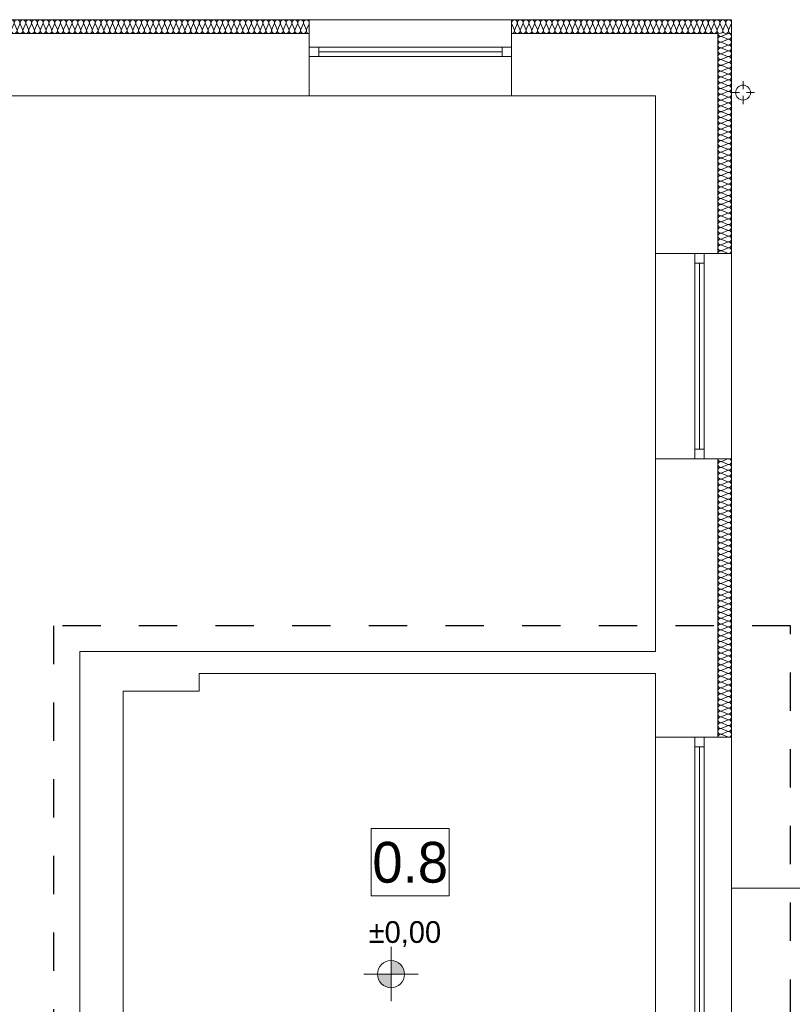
# Model space of a CAD drawing. Extents: x -528673 to -468586, y 24609 to 131944.
# Tile 28 of 87: x -485873 to -480182, y 44298 to 51546. Entities that reach past the tile are written whole.
import ezdxf

# ---------------------------------------------------------------- set-up
doc = ezdxf.new("R2010")
doc.units = 0
doc.header["$MEASUREMENT"] = 0
doc.linetypes.add('Dashed', pattern=[564.444447, 282.222223, -282.222223])
for name, color, linetype in [('#PODKŁAD', 252, 'Continuous'), ('Inwent Izolacje', 252, 'Continuous'), ('INWENT RZĘDNE', 252, 'Continuous')]:
    doc.layers.add(name, color=color, linetype=linetype)
for name, color, linetype, lineweight in [('INWENT DACH_Nr_Pióra__21', 252, 'Continuous', 9), ('Inwent Izolacje_Nr_Pióra__2', 252, 'Continuous', 13), ('INWENT OPISY_Nr_Pióra__21', 252, 'Continuous', 9), ('INWENT RZĘDNE_Nr_Pióra__21', 252, 'Continuous', 9), ('INWENT. OKNA_Nr_Pióra__5', 252, 'Continuous', 13), ('INWENT.ŚCIANY_Nr_Pióra__1', 252, 'Continuous', 25), ('INWENT.ŚCIANY_Nr_Pióra__20', 252, 'Continuous', 60), ('INWENT.ŚCIANY_Nr_Pióra__21', 252, 'Continuous', 9), ('INWENT.ŚCIANY_Nr_Pióra__3', 252, 'Continuous', 13)]:
    doc.layers.add(name, color=color, linetype=linetype, lineweight=lineweight)
doc.styles.add('GENERATED_STYLE_1', font='txt')
doc.styles.add('GENERATED_STYLE_3', font='txt')

# ---------------------------------------------------------------- blocks, each defined once
blk = doc.blocks.new('Izolacja cieplna 14_141', base_point=(-482250.2, 51444.5))
at = {"layer": 'Inwent Izolacje_Nr_Pióra__2', "linetype": 'Continuous'}
for p, q in [((-482248.4, 51514.7), (-482230.7, 51474.3)), ((-482227.1, 51474.3), (-482209.3, 51514.7)), ((-482205.8, 51514.7), (-482188, 51474.3)), ((-482184.4, 51474.3), (-482166.7, 51514.7)), ((-482163.1, 51514.7), (-482145.4, 51474.3)), ((-482141.8, 51474.3), (-482124.1, 51514.7)), ((-482120.5, 51514.7), (-482102.8, 51474.3)), ((-482099.2, 51474.3), (-482081.5, 51514.7)), ((-482077.9, 51514.7), (-482060.1, 51474.3)), ((-482056.6, 51474.3), (-482038.8, 51514.7)), ((-482035.2, 51514.7), (-482017.5, 51474.3)), ((-482013.9, 51474.3), (-481996.2, 51514.7)), ((-481992.6, 51514.7), (-481974.9, 51474.3)), ((-481971.3, 51474.3), (-481953.6, 51514.7)), ((-481950, 51514.7), (-481932.2, 51474.3)), ((-481928.7, 51474.3), (-481910.9, 51514.7)), ((-481907.3, 51514.7), (-481889.6, 51474.3)), ((-481886, 51474.3), (-481868.3, 51514.7)), ((-481864.7, 51514.7), (-481847, 51474.3)), ((-481843.4, 51474.3), (-481825.7, 51514.7)), ((-481822.1, 51514.7), (-481804.3, 51474.3)), ((-481800.8, 51474.3), (-481783, 51514.7)), ((-481779.4, 51514.7), (-481761.7, 51474.3)), ((-481758.1, 51474.3), (-481740.4, 51514.7)), ((-481736.8, 51514.7), (-481719.1, 51474.3)), ((-481715.5, 51474.3), (-481697.8, 51514.7)), ((-481694.2, 51514.7), (-481676.5, 51474.3)), ((-481672.9, 51474.3), (-481655.1, 51514.7)), ((-481651.6, 51514.7), (-481633.8, 51474.3)), ((-481630.2, 51474.3), (-481612.5, 51514.7)), ((-481608.9, 51514.7), (-481591.2, 51474.3)), ((-481587.6, 51474.3), (-481569.9, 51514.7)), ((-481566.3, 51514.7), (-481548.6, 51474.3)), ((-481545, 51474.3), (-481527.2, 51514.7)), ((-481523.7, 51514.7), (-481505.9, 51474.3)), ((-481502.3, 51474.3), (-481484.6, 51514.7)), ((-481481, 51514.7), (-481463.3, 51474.3)), ((-481459.7, 51474.3), (-481442, 51514.7)), ((-481438.4, 51514.7), (-481420.7, 51474.3)), ((-481417.1, 51474.3), (-481399.3, 51514.7)), ((-481395.8, 51514.7), (-481378, 51474.3)), ((-481374.4, 51474.3), (-481356.7, 51514.7)), ((-481353.1, 51514.7), (-481335.4, 51474.3)), ((-481331.8, 51474.3), (-481314.1, 51514.7)), ((-481310.5, 51514.7), (-481292.8, 51474.3)), ((-481289.2, 51474.3), (-481271.5, 51514.7)), ((-481267.9, 51514.7), (-481250.1, 51474.3)), ((-481246.6, 51474.3), (-481228.8, 51514.7)), ((-481225.2, 51514.7), (-481207.5, 51474.3)), ((-481203.9, 51474.3), (-481186.2, 51514.7)), ((-481182.6, 51514.7), (-481164.9, 51474.3)), ((-481161.3, 51474.3), (-481143.6, 51514.7)), ((-481140, 51514.7), (-481122.2, 51474.3)), ((-481118.7, 51474.3), (-481100.9, 51514.7)), ((-481097.3, 51514.7), (-481079.6, 51474.3)), ((-481076, 51474.3), (-481058.3, 51514.7)), ((-481054.7, 51514.7), (-481037, 51474.3)), ((-481033.4, 51474.3), (-481015.7, 51514.7)), ((-481012.1, 51514.7), (-480994.3, 51474.3)), ((-480990.8, 51474.3), (-480973, 51514.7)), ((-480969.4, 51514.7), (-480951.7, 51474.3)), ((-480948.1, 51474.3), (-480930.4, 51514.7)), ((-480926.8, 51514.7), (-480909.1, 51474.3)), ((-480905.5, 51474.3), (-480887.8, 51514.7)), ((-480884.2, 51514.7), (-480866.5, 51474.3)), ((-480862.9, 51474.3), (-480845.1, 51514.7)), ((-480841.6, 51514.7), (-480823.8, 51474.3)), ((-480820.2, 51474.3), (-480802.5, 51514.7)), ((-480798.9, 51514.7), (-480781.2, 51474.3)), ((-480777.6, 51474.3), (-480759.9, 51514.7)), ((-480756.3, 51514.7), (-480738.6, 51474.3)), ((-480735, 51474.3), (-480717.2, 51514.7)), ((-480713.7, 51514.7), (-480695.9, 51474.3)), ((-480692.3, 51474.3), (-480674.6, 51514.7)), ((-480671, 51514.7), (-480653.3, 51474.3)), ((-480649.7, 51474.3), (-480632, 51514.7))]:
    blk.add_line(p, q, dxfattribs=at)
for centre, start_param, end_param in [((-482228.9, 51523.3), 5.870392, 9.837571), ((-482186.2, 51523.3), 5.870392, 9.837571), ((-482143.6, 51523.3), 5.870392, 9.837571), ((-482101, 51523.3), 5.870392, 9.837571), ((-482058.3, 51523.3), 5.870392, 9.837571), ((-482015.7, 51523.3), 5.870392, 9.837571), ((-481973.1, 51523.3), 5.870392, 9.837571), ((-481930.4, 51523.3), 5.870392, 9.837571), ((-481887.8, 51523.3), 5.870392, 9.837571), ((-481845.2, 51523.3), 5.870392, 9.837571), ((-481802.6, 51523.3), 5.870392, 9.837571), ((-481759.9, 51523.3), 5.870392, 9.837571), ((-481717.3, 51523.3), 5.870392, 9.837571), ((-481674.7, 51523.3), 5.870392, 9.837571), ((-481632, 51523.3), 5.870392, 9.837571), ((-481589.4, 51523.3), 5.870392, 9.837571), ((-481546.8, 51523.3), 5.870392, 9.837571), ((-481504.1, 51523.3), 5.870392, 9.837571), ((-481461.5, 51523.3), 5.870392, 9.837571), ((-481418.9, 51523.3), 5.870392, 9.837571), ((-481376.2, 51523.3), 5.870392, 9.837571), ((-481333.6, 51523.3), 5.870392, 9.837571), ((-481291, 51523.3), 5.870392, 9.837571), ((-481248.3, 51523.3), 5.870392, 9.837571), ((-481205.7, 51523.3), 5.870392, 9.837571), ((-481163.1, 51523.3), 5.870392, 9.837571), ((-481120.4, 51523.3), 5.870392, 9.837571), ((-481077.8, 51523.3), 5.870392, 9.837571), ((-481035.2, 51523.3), 5.870392, 9.837571), ((-480992.6, 51523.3), 5.870392, 9.837571), ((-480949.9, 51523.3), 5.870392, 9.837571), ((-480907.3, 51523.3), 5.870392, 9.837571), ((-480864.7, 51523.3), 5.870392, 9.837571), ((-480822, 51523.3), 5.870392, 9.837571), ((-480779.4, 51523.3), 5.870392, 9.837571), ((-480736.8, 51523.3), 5.870392, 9.837571), ((-480694.1, 51523.3), 5.870392, 9.837571), ((-480651.5, 51523.3), 5.870392, 9.837571), ((-482250.2, 51465.8), 4.712389, 6.695979), ((-482207.6, 51465.8), 2.7288, 6.695979), ((-482164.9, 51465.8), 2.7288, 6.695979), ((-482122.3, 51465.8), 2.7288, 6.695979), ((-482079.7, 51465.8), 2.7288, 6.695979), ((-482037, 51465.8), 2.7288, 6.695979), ((-481994.4, 51465.8), 2.7288, 6.695979), ((-481951.8, 51465.8), 2.7288, 6.695979), ((-481909.1, 51465.8), 2.7288, 6.695979), ((-481866.5, 51465.8), 2.7288, 6.695979), ((-481823.9, 51465.8), 2.7288, 6.695979), ((-481781.2, 51465.8), 2.7288, 6.695979), ((-481738.6, 51465.8), 2.7288, 6.695979), ((-481696, 51465.8), 2.7288, 6.695979), ((-481653.3, 51465.8), 2.7288, 6.695979), ((-481610.7, 51465.8), 2.7288, 6.695979), ((-481568.1, 51465.8), 2.7288, 6.695979), ((-481525.4, 51465.8), 2.7288, 6.695979), ((-481482.8, 51465.8), 2.7288, 6.695979), ((-481440.2, 51465.8), 2.7288, 6.695979), ((-481397.6, 51465.8), 2.7288, 6.695979), ((-481354.9, 51465.8), 2.7288, 6.695979), ((-481312.3, 51465.8), 2.7288, 6.695979), ((-481269.7, 51465.8), 2.7288, 6.695979), ((-481227, 51465.8), 2.7288, 6.695979), ((-481184.4, 51465.8), 2.7288, 6.695979), ((-481141.8, 51465.8), 2.7288, 6.695979), ((-481099.1, 51465.8), 2.7288, 6.695979), ((-481056.5, 51465.8), 2.7288, 6.695979), ((-481013.9, 51465.8), 2.7288, 6.695979), ((-480971.2, 51465.8), 2.7288, 6.695979), ((-480928.6, 51465.8), 2.7288, 6.695979), ((-480886, 51465.8), 2.7288, 6.695979), ((-480843.3, 51465.8), 2.7288, 6.695979), ((-480800.7, 51465.8), 2.7288, 6.695979), ((-480758.1, 51465.8), 2.7288, 6.695979), ((-480715.4, 51465.8), 2.7288, 6.695979), ((-480672.8, 51465.8), 2.7288, 6.695979), ((-480630.2, 51465.8), 2.7288, 4.712389)]:
    blk.add_ellipse(centre, major_axis=(21.3, 0), ratio=0.997749, start_param=start_param, end_param=end_param, dxfattribs=at)
blk = doc.blocks.new('Izolacja cieplna 14_142', base_point=(-487490.2, 51444.5))
at = {"layer": 'Inwent Izolacje_Nr_Pióra__2', "linetype": 'Continuous'}
for p, q in [((-487488.4, 51514.7), (-487470.7, 51474.3)), ((-487467.1, 51474.3), (-487449.4, 51514.7)), ((-487445.8, 51514.7), (-487428.1, 51474.3)), ((-487424.5, 51474.3), (-487406.7, 51514.7)), ((-487403.2, 51514.7), (-487385.4, 51474.3)), ((-487381.9, 51474.3), (-487364.1, 51514.7)), ((-487360.6, 51514.7), (-487342.8, 51474.3)), ((-487339.2, 51474.3), (-487321.5, 51514.7)), ((-487317.9, 51514.7), (-487300.2, 51474.3)), ((-487296.6, 51474.3), (-487278.9, 51514.7)), ((-487275.3, 51514.7), (-487257.6, 51474.3)), ((-487254, 51474.3), (-487236.3, 51514.7)), ((-487232.7, 51514.7), (-487215, 51474.3)), ((-487211.4, 51474.3), (-487193.7, 51514.7)), ((-487190.1, 51514.7), (-487172.4, 51474.3)), ((-487168.8, 51474.3), (-487151.1, 51514.7)), ((-487147.5, 51514.7), (-487129.8, 51474.3)), ((-487126.2, 51474.3), (-487108.5, 51514.7)), ((-487104.9, 51514.7), (-487087.1, 51474.3)), ((-487083.6, 51474.3), (-487065.8, 51514.7)), ((-487062.3, 51514.7), (-487044.5, 51474.3)), ((-487041, 51474.3), (-487023.2, 51514.7)), ((-487019.6, 51514.7), (-487001.9, 51474.3)), ((-486998.3, 51474.3), (-486980.6, 51514.7)), ((-486977, 51514.7), (-486959.3, 51474.3)), ((-486955.7, 51474.3), (-486938, 51514.7)), ((-486934.4, 51514.7), (-486916.7, 51474.3)), ((-486913.1, 51474.3), (-486895.4, 51514.7)), ((-486891.8, 51514.7), (-486874.1, 51474.3)), ((-486870.5, 51474.3), (-486852.8, 51514.7)), ((-486849.2, 51514.7), (-486831.5, 51474.3)), ((-486827.9, 51474.3), (-486810.2, 51514.7)), ((-486806.6, 51514.7), (-486788.9, 51474.3)), ((-486785.3, 51474.3), (-486767.5, 51514.7)), ((-486764, 51514.7), (-486746.2, 51474.3)), ((-486742.7, 51474.3), (-486724.9, 51514.7)), ((-486721.4, 51514.7), (-486703.6, 51474.3)), ((-486700, 51474.3), (-486682.3, 51514.7)), ((-486678.7, 51514.7), (-486661, 51474.3)), ((-486657.4, 51474.3), (-486639.7, 51514.7)), ((-486636.1, 51514.7), (-486618.4, 51474.3)), ((-486614.8, 51474.3), (-486597.1, 51514.7)), ((-486593.5, 51514.7), (-486575.8, 51474.3)), ((-486572.2, 51474.3), (-486554.5, 51514.7)), ((-486550.9, 51514.7), (-486533.2, 51474.3)), ((-486529.6, 51474.3), (-486511.9, 51514.7)), ((-486508.3, 51514.7), (-486490.6, 51474.3)), ((-486487, 51474.3), (-486469.2, 51514.7)), ((-486465.7, 51514.7), (-486447.9, 51474.3)), ((-486444.4, 51474.3), (-486426.6, 51514.7)), ((-486423.1, 51514.7), (-486405.3, 51474.3)), ((-486401.7, 51474.3), (-486384, 51514.7)), ((-486380.4, 51514.7), (-486362.7, 51474.3)), ((-486359.1, 51474.3), (-486341.4, 51514.7)), ((-486337.8, 51514.7), (-486320.1, 51474.3)), ((-486316.5, 51474.3), (-486298.8, 51514.7)), ((-486295.2, 51514.7), (-486277.5, 51474.3)), ((-486273.9, 51474.3), (-486256.2, 51514.7)), ((-486252.6, 51514.7), (-486234.9, 51474.3)), ((-486231.3, 51474.3), (-486213.6, 51514.7)), ((-486210, 51514.7), (-486192.3, 51474.3)), ((-486188.7, 51474.3), (-486171, 51514.7)), ((-486167.4, 51514.7), (-486149.6, 51474.3)), ((-486146.1, 51474.3), (-486128.3, 51514.7)), ((-486124.8, 51514.7), (-486107, 51474.3)), ((-486103.5, 51474.3), (-486085.7, 51514.7)), ((-486082.1, 51514.7), (-486064.4, 51474.3)), ((-486060.8, 51474.3), (-486043.1, 51514.7)), ((-486039.5, 51514.7), (-486021.8, 51474.3)), ((-486018.2, 51474.3), (-486000.5, 51514.7)), ((-485996.9, 51514.7), (-485979.2, 51474.3)), ((-485975.6, 51474.3), (-485957.9, 51514.7)), ((-485954.3, 51514.7), (-485936.6, 51474.3)), ((-485933, 51474.3), (-485915.3, 51514.7)), ((-485911.7, 51514.7), (-485894, 51474.3)), ((-485890.4, 51474.3), (-485872.7, 51514.7)), ((-485869.1, 51514.7), (-485851.4, 51474.3)), ((-485847.8, 51474.3), (-485830, 51514.7)), ((-485826.5, 51514.7), (-485808.7, 51474.3)), ((-485805.2, 51474.3), (-485787.4, 51514.7)), ((-485783.9, 51514.7), (-485766.1, 51474.3)), ((-485762.5, 51474.3), (-485744.8, 51514.7)), ((-485741.2, 51514.7), (-485723.5, 51474.3)), ((-485719.9, 51474.3), (-485702.2, 51514.7)), ((-485698.6, 51514.7), (-485680.9, 51474.3)), ((-485677.3, 51474.3), (-485659.6, 51514.7)), ((-485656, 51514.7), (-485638.3, 51474.3)), ((-485634.7, 51474.3), (-485617, 51514.7)), ((-485613.4, 51514.7), (-485595.7, 51474.3)), ((-485592.1, 51474.3), (-485574.4, 51514.7)), ((-485570.8, 51514.7), (-485553.1, 51474.3)), ((-485549.5, 51474.3), (-485531.7, 51514.7)), ((-485528.2, 51514.7), (-485510.4, 51474.3)), ((-485506.9, 51474.3), (-485489.1, 51514.7)), ((-485485.6, 51514.7), (-485467.8, 51474.3)), ((-485464.2, 51474.3), (-485446.5, 51514.7)), ((-485442.9, 51514.7), (-485425.2, 51474.3)), ((-485421.6, 51474.3), (-485403.9, 51514.7)), ((-485400.3, 51514.7), (-485382.6, 51474.3)), ((-485379, 51474.3), (-485361.3, 51514.7)), ((-485357.7, 51514.7), (-485340, 51474.3)), ((-485336.4, 51474.3), (-485318.7, 51514.7)), ((-485315.1, 51514.7), (-485297.4, 51474.3)), ((-485293.8, 51474.3), (-485276.1, 51514.7)), ((-485272.5, 51514.7), (-485254.8, 51474.3)), ((-485251.2, 51474.3), (-485233.5, 51514.7)), ((-485229.9, 51514.7), (-485212.1, 51474.3)), ((-485208.6, 51474.3), (-485190.8, 51514.7)), ((-485187.3, 51514.7), (-485169.5, 51474.3)), ((-485166, 51474.3), (-485148.2, 51514.7)), ((-485144.6, 51514.7), (-485126.9, 51474.3)), ((-485123.3, 51474.3), (-485105.6, 51514.7)), ((-485102, 51514.7), (-485084.3, 51474.3)), ((-485080.7, 51474.3), (-485063, 51514.7)), ((-485059.4, 51514.7), (-485041.7, 51474.3)), ((-485038.1, 51474.3), (-485020.4, 51514.7)), ((-485016.8, 51514.7), (-484999.1, 51474.3)), ((-484995.5, 51474.3), (-484977.8, 51514.7)), ((-484974.2, 51514.7), (-484956.5, 51474.3)), ((-484952.9, 51474.3), (-484935.2, 51514.7)), ((-484931.6, 51514.7), (-484913.9, 51474.3)), ((-484910.3, 51474.3), (-484892.5, 51514.7)), ((-484889, 51514.7), (-484871.2, 51474.3)), ((-484867.7, 51474.3), (-484849.9, 51514.7)), ((-484846.4, 51514.7), (-484828.6, 51474.3)), ((-484825, 51474.3), (-484807.3, 51514.7)), ((-484803.7, 51514.7), (-484786, 51474.3)), ((-484782.4, 51474.3), (-484764.7, 51514.7)), ((-484761.1, 51514.7), (-484743.4, 51474.3)), ((-484739.8, 51474.3), (-484722.1, 51514.7)), ((-484718.5, 51514.7), (-484700.8, 51474.3)), ((-484697.2, 51474.3), (-484679.5, 51514.7)), ((-484675.9, 51514.7), (-484658.2, 51474.3)), ((-484654.6, 51474.3), (-484636.9, 51514.7)), ((-484633.3, 51514.7), (-484615.6, 51474.3)), ((-484612, 51474.3), (-484594.2, 51514.7)), ((-484590.7, 51514.7), (-484572.9, 51474.3)), ((-484569.4, 51474.3), (-484551.6, 51514.7)), ((-484548.1, 51514.7), (-484530.3, 51474.3)), ((-484526.7, 51474.3), (-484509, 51514.7)), ((-484505.4, 51514.7), (-484487.7, 51474.3)), ((-484484.1, 51474.3), (-484466.4, 51514.7)), ((-484462.8, 51514.7), (-484445.1, 51474.3)), ((-484441.5, 51474.3), (-484423.8, 51514.7)), ((-484420.2, 51514.7), (-484402.5, 51474.3)), ((-484398.9, 51474.3), (-484381.2, 51514.7)), ((-484377.6, 51514.7), (-484359.9, 51474.3)), ((-484356.3, 51474.3), (-484338.6, 51514.7)), ((-484335, 51514.7), (-484317.3, 51474.3)), ((-484313.7, 51474.3), (-484296, 51514.7)), ((-484292.4, 51514.7), (-484274.6, 51474.3)), ((-484271.1, 51474.3), (-484253.3, 51514.7)), ((-484249.8, 51514.7), (-484232, 51474.3)), ((-484228.5, 51474.3), (-484210.7, 51514.7)), ((-484207.1, 51514.7), (-484189.4, 51474.3)), ((-484185.8, 51474.3), (-484168.1, 51514.7)), ((-484164.5, 51514.7), (-484146.8, 51474.3)), ((-484143.2, 51474.3), (-484125.5, 51514.7)), ((-484121.9, 51514.7), (-484104.2, 51474.3)), ((-484100.6, 51474.3), (-484082.9, 51514.7)), ((-484079.3, 51514.7), (-484061.6, 51474.3)), ((-484058, 51474.3), (-484040.3, 51514.7)), ((-484036.7, 51514.7), (-484019, 51474.3)), ((-484015.4, 51474.3), (-483997.7, 51514.7)), ((-483994.1, 51514.7), (-483976.4, 51474.3)), ((-483972.8, 51474.3), (-483955, 51514.7)), ((-483951.5, 51514.7), (-483933.7, 51474.3)), ((-483930.2, 51474.3), (-483912.4, 51514.7)), ((-483908.9, 51514.7), (-483891.1, 51474.3)), ((-483887.5, 51474.3), (-483869.8, 51514.7)), ((-483866.2, 51514.7), (-483848.5, 51474.3)), ((-483844.9, 51474.3), (-483827.2, 51514.7)), ((-483823.6, 51514.7), (-483805.9, 51474.3)), ((-483802.3, 51474.3), (-483784.6, 51514.7)), ((-483781, 51514.7), (-483763.3, 51474.3)), ((-483759.7, 51474.3), (-483742, 51514.7))]:
    blk.add_line(p, q, dxfattribs=at)
for centre, start_param, end_param in [((-487468.9, 51523.3), 5.870392, 9.837571), ((-487426.3, 51523.3), 5.870392, 9.837571), ((-487383.7, 51523.3), 5.870392, 9.837571), ((-487341, 51523.3), 5.870392, 9.837571), ((-487298.4, 51523.3), 5.870392, 9.837571), ((-487255.8, 51523.3), 5.870392, 9.837571), ((-487213.2, 51523.3), 5.870392, 9.837571), ((-487170.6, 51523.3), 5.870392, 9.837571), ((-487128, 51523.3), 5.870392, 9.837571), ((-487085.4, 51523.3), 5.870392, 9.837571), ((-487042.7, 51523.3), 5.870392, 9.837571), ((-487000.1, 51523.3), 5.870392, 9.837571), ((-486957.5, 51523.3), 5.870392, 9.837571), ((-486914.9, 51523.3), 5.870392, 9.837571), ((-486872.3, 51523.3), 5.870392, 9.837571), ((-486829.7, 51523.3), 5.870392, 9.837571), ((-486787.1, 51523.3), 5.870392, 9.837571), ((-486744.4, 51523.3), 5.870392, 9.837571), ((-486701.8, 51523.3), 5.870392, 9.837571), ((-486659.2, 51523.3), 5.870392, 9.837571), ((-486616.6, 51523.3), 5.870392, 9.837571), ((-486574, 51523.3), 5.870392, 9.837571), ((-486531.4, 51523.3), 5.870392, 9.837571), ((-486488.8, 51523.3), 5.870392, 9.837571), ((-486446.2, 51523.3), 5.870392, 9.837571), ((-486403.5, 51523.3), 5.870392, 9.837571), ((-486360.9, 51523.3), 5.870392, 9.837571), ((-486318.3, 51523.3), 5.870392, 9.837571), ((-486275.7, 51523.3), 5.870392, 9.837571), ((-486233.1, 51523.3), 5.870392, 9.837571), ((-486190.5, 51523.3), 5.870392, 9.837571), ((-486147.9, 51523.3), 5.870392, 9.837571), ((-486105.2, 51523.3), 5.870392, 9.837571), ((-486062.6, 51523.3), 5.870392, 9.837571), ((-486020, 51523.3), 5.870392, 9.837571), ((-485977.4, 51523.3), 5.870392, 9.837571), ((-485934.8, 51523.3), 5.870392, 9.837571), ((-485892.2, 51523.3), 5.870392, 9.837571), ((-485849.6, 51523.3), 5.870392, 9.837571), ((-485806.9, 51523.3), 5.870392, 9.837571), ((-485764.3, 51523.3), 5.870392, 9.837571), ((-485721.7, 51523.3), 5.870392, 9.837571), ((-485679.1, 51523.3), 5.870392, 9.837571), ((-485636.5, 51523.3), 5.870392, 9.837571), ((-485593.9, 51523.3), 5.870392, 9.837571), ((-485551.3, 51523.3), 5.870392, 9.837571), ((-485508.7, 51523.3), 5.870392, 9.837571), ((-485466, 51523.3), 5.870392, 9.837571), ((-485423.4, 51523.3), 5.870392, 9.837571), ((-485380.8, 51523.3), 5.870392, 9.837571), ((-485338.2, 51523.3), 5.870392, 9.837571), ((-485295.6, 51523.3), 5.870392, 9.837571), ((-485253, 51523.3), 5.870392, 9.837571), ((-485210.4, 51523.3), 5.870392, 9.837571), ((-485167.7, 51523.3), 5.870392, 9.837571), ((-485125.1, 51523.3), 5.870392, 9.837571), ((-485082.5, 51523.3), 5.870392, 9.837571), ((-485039.9, 51523.3), 5.870392, 9.837571), ((-484997.3, 51523.3), 5.870392, 9.837571), ((-484954.7, 51523.3), 5.870392, 9.837571), ((-484912.1, 51523.3), 5.870392, 9.837571), ((-484869.4, 51523.3), 5.870392, 9.837571), ((-484826.8, 51523.3), 5.870392, 9.837571), ((-484784.2, 51523.3), 5.870392, 9.837571), ((-484741.6, 51523.3), 5.870392, 9.837571), ((-484699, 51523.3), 5.870392, 9.837571), ((-484656.4, 51523.3), 5.870392, 9.837571), ((-484613.8, 51523.3), 5.870392, 9.837571), ((-484571.2, 51523.3), 5.870392, 9.837571), ((-484528.5, 51523.3), 5.870392, 9.837571), ((-484485.9, 51523.3), 5.870392, 9.837571), ((-484443.3, 51523.3), 5.870392, 9.837571), ((-484400.7, 51523.3), 5.870392, 9.837571), ((-484358.1, 51523.3), 5.870392, 9.837571), ((-484315.5, 51523.3), 5.870392, 9.837571), ((-484272.9, 51523.3), 5.870392, 9.837571), ((-484230.2, 51523.3), 5.870392, 9.837571), ((-484187.6, 51523.3), 5.870392, 9.837571), ((-484145, 51523.3), 5.870392, 9.837571), ((-484102.4, 51523.3), 5.870392, 9.837571), ((-484059.8, 51523.3), 5.870392, 9.837571), ((-484017.2, 51523.3), 5.870392, 9.837571), ((-483974.6, 51523.3), 5.870392, 9.837571), ((-483931.9, 51523.3), 5.870392, 9.837571), ((-483889.3, 51523.3), 5.870392, 9.837571), ((-483846.7, 51523.3), 5.870392, 9.837571), ((-483804.1, 51523.3), 5.870392, 9.837571), ((-483761.5, 51523.3), 5.870392, 9.837571), ((-487490.2, 51465.8), 4.712389, 6.695979), ((-487447.6, 51465.8), 2.7288, 6.695979), ((-487405, 51465.8), 2.7288, 6.695979), ((-487362.3, 51465.8), 2.7288, 6.695979), ((-487319.7, 51465.8), 2.7288, 6.695979), ((-487277.1, 51465.8), 2.7288, 6.695979), ((-487234.5, 51465.8), 2.7288, 6.695979), ((-487191.9, 51465.8), 2.7288, 6.695979), ((-487149.3, 51465.8), 2.7288, 6.695979), ((-487106.7, 51465.8), 2.7288, 6.695979), ((-487064.1, 51465.8), 2.7288, 6.695979), ((-487021.4, 51465.8), 2.7288, 6.695979), ((-486978.8, 51465.8), 2.7288, 6.695979), ((-486936.2, 51465.8), 2.7288, 6.695979), ((-486893.6, 51465.8), 2.7288, 6.695979), ((-486851, 51465.8), 2.7288, 6.695979), ((-486808.4, 51465.8), 2.7288, 6.695979), ((-486765.8, 51465.8), 2.7288, 6.695979), ((-486723.1, 51465.8), 2.7288, 6.695979), ((-486680.5, 51465.8), 2.7288, 6.695979), ((-486637.9, 51465.8), 2.7288, 6.695979), ((-486595.3, 51465.8), 2.7288, 6.695979), ((-486552.7, 51465.8), 2.7288, 6.695979), ((-486510.1, 51465.8), 2.7288, 6.695979), ((-486467.5, 51465.8), 2.7288, 6.695979), ((-486424.8, 51465.8), 2.7288, 6.695979), ((-486382.2, 51465.8), 2.7288, 6.695979), ((-486339.6, 51465.8), 2.7288, 6.695979), ((-486297, 51465.8), 2.7288, 6.695979), ((-486254.4, 51465.8), 2.7288, 6.695979), ((-486211.8, 51465.8), 2.7288, 6.695979), ((-486169.2, 51465.8), 2.7288, 6.695979), ((-486126.6, 51465.8), 2.7288, 6.695979), ((-486083.9, 51465.8), 2.7288, 6.695979), ((-486041.3, 51465.8), 2.7288, 6.695979), ((-485998.7, 51465.8), 2.7288, 6.695979), ((-485956.1, 51465.8), 2.7288, 6.695979), ((-485913.5, 51465.8), 2.7288, 6.695979), ((-485870.9, 51465.8), 2.7288, 6.695979), ((-485828.3, 51465.8), 2.7288, 6.695979), ((-485785.6, 51465.8), 2.7288, 6.695979), ((-485743, 51465.8), 2.7288, 6.695979), ((-485700.4, 51465.8), 2.7288, 6.695979), ((-485657.8, 51465.8), 2.7288, 6.695979), ((-485615.2, 51465.8), 2.7288, 6.695979), ((-485572.6, 51465.8), 2.7288, 6.695979), ((-485530, 51465.8), 2.7288, 6.695979), ((-485487.3, 51465.8), 2.7288, 6.695979), ((-485444.7, 51465.8), 2.7288, 6.695979), ((-485402.1, 51465.8), 2.7288, 6.695979), ((-485359.5, 51465.8), 2.7288, 6.695979), ((-485316.9, 51465.8), 2.7288, 6.695979), ((-485274.3, 51465.8), 2.7288, 6.695979), ((-485231.7, 51465.8), 2.7288, 6.695979), ((-485189.1, 51465.8), 2.7288, 6.695979), ((-485146.4, 51465.8), 2.7288, 6.695979), ((-485103.8, 51465.8), 2.7288, 6.695979), ((-485061.2, 51465.8), 2.7288, 6.695979), ((-485018.6, 51465.8), 2.7288, 6.695979), ((-484976, 51465.8), 2.7288, 6.695979), ((-484933.4, 51465.8), 2.7288, 6.695979), ((-484890.8, 51465.8), 2.7288, 6.695979), ((-484848.1, 51465.8), 2.7288, 6.695979), ((-484805.5, 51465.8), 2.7288, 6.695979), ((-484762.9, 51465.8), 2.7288, 6.695979), ((-484720.3, 51465.8), 2.7288, 6.695979), ((-484677.7, 51465.8), 2.7288, 6.695979), ((-484635.1, 51465.8), 2.7288, 6.695979), ((-484592.5, 51465.8), 2.7288, 6.695979), ((-484549.8, 51465.8), 2.7288, 6.695979), ((-484507.2, 51465.8), 2.7288, 6.695979), ((-484464.6, 51465.8), 2.7288, 6.695979), ((-484422, 51465.8), 2.7288, 6.695979), ((-484379.4, 51465.8), 2.7288, 6.695979), ((-484336.8, 51465.8), 2.7288, 6.695979), ((-484294.2, 51465.8), 2.7288, 6.695979), ((-484251.6, 51465.8), 2.7288, 6.695979), ((-484208.9, 51465.8), 2.7288, 6.695979), ((-484166.3, 51465.8), 2.7288, 6.695979), ((-484123.7, 51465.8), 2.7288, 6.695979), ((-484081.1, 51465.8), 2.7288, 6.695979), ((-484038.5, 51465.8), 2.7288, 6.695979), ((-483995.9, 51465.8), 2.7288, 6.695979), ((-483953.3, 51465.8), 2.7288, 6.695979), ((-483910.6, 51465.8), 2.7288, 6.695979), ((-483868, 51465.8), 2.7288, 6.695979), ((-483825.4, 51465.8), 2.7288, 6.695979), ((-483782.8, 51465.8), 2.7288, 6.695979), ((-483740.2, 51465.8), 2.7288, 4.712389)]:
    blk.add_ellipse(centre, major_axis=(21.3, 0), ratio=0.998169, start_param=start_param, end_param=end_param, dxfattribs=at)
blk = doc.blocks.new('Izolacja cieplna 14_143', base_point=(-480730.2, 51444.5))
at = {"layer": 'Inwent Izolacje_Nr_Pióra__2', "linetype": 'Continuous'}
for p, q in [((-480660, 51442.7), (-480700.4, 51425)), ((-480700.4, 51421.4), (-480660, 51403.7)), ((-480660, 51400.1), (-480700.4, 51382.4)), ((-480700.4, 51378.8), (-480660, 51361.1)), ((-480660, 51357.5), (-480700.4, 51339.8)), ((-480700.4, 51336.2), (-480660, 51318.4)), ((-480660, 51314.9), (-480700.4, 51297.1)), ((-480700.4, 51293.5), (-480660, 51275.8)), ((-480660, 51272.2), (-480700.4, 51254.5)), ((-480700.4, 51250.9), (-480660, 51233.2)), ((-480660, 51229.6), (-480700.4, 51211.9)), ((-480700.4, 51208.3), (-480660, 51190.5)), ((-480660, 51187), (-480700.4, 51169.2)), ((-480700.4, 51165.6), (-480660, 51147.9)), ((-480660, 51144.3), (-480700.4, 51126.6)), ((-480700.4, 51123), (-480660, 51105.3)), ((-480660, 51101.7), (-480700.4, 51084)), ((-480700.4, 51080.4), (-480660, 51062.6)), ((-480660, 51059.1), (-480700.4, 51041.3)), ((-480700.4, 51037.7), (-480660, 51020)), ((-480660, 51016.4), (-480700.4, 50998.7)), ((-480700.4, 50995.1), (-480660, 50977.4)), ((-480660, 50973.8), (-480700.4, 50956.1)), ((-480700.4, 50952.5), (-480660, 50934.8)), ((-480660, 50931.2), (-480700.4, 50913.4)), ((-480700.4, 50909.9), (-480660, 50892.1)), ((-480660, 50888.5), (-480700.4, 50870.8)), ((-480700.4, 50867.2), (-480660, 50849.5)), ((-480660, 50845.9), (-480700.4, 50828.2)), ((-480700.4, 50824.6), (-480660, 50806.9)), ((-480660, 50803.3), (-480700.4, 50785.5)), ((-480700.4, 50782), (-480660, 50764.2)), ((-480660, 50760.6), (-480700.4, 50742.9)), ((-480700.4, 50739.3), (-480660, 50721.6)), ((-480660, 50718), (-480700.4, 50700.3)), ((-480700.4, 50696.7), (-480660, 50679)), ((-480660, 50675.4), (-480700.4, 50657.6)), ((-480700.4, 50654.1), (-480660, 50636.3)), ((-480660, 50632.7), (-480700.4, 50615)), ((-480700.4, 50611.4), (-480660, 50593.7)), ((-480660, 50590.1), (-480700.4, 50572.4)), ((-480700.4, 50568.8), (-480660, 50551.1)), ((-480660, 50547.5), (-480700.4, 50529.8)), ((-480700.4, 50526.2), (-480660, 50508.4)), ((-480660, 50504.9), (-480700.4, 50487.1)), ((-480700.4, 50483.5), (-480660, 50465.8)), ((-480660, 50462.2), (-480700.4, 50444.5)), ((-480700.4, 50440.9), (-480660, 50423.2)), ((-480660, 50419.6), (-480700.4, 50401.9)), ((-480700.4, 50398.3), (-480660, 50380.5)), ((-480660, 50377), (-480700.4, 50359.2)), ((-480700.4, 50355.6), (-480660, 50337.9)), ((-480660, 50334.3), (-480700.4, 50316.6)), ((-480700.4, 50313), (-480660, 50295.3)), ((-480660, 50291.7), (-480700.4, 50274)), ((-480700.4, 50270.4), (-480660, 50252.6)), ((-480660, 50249.1), (-480700.4, 50231.3)), ((-480700.4, 50227.7), (-480660, 50210)), ((-480660, 50206.4), (-480700.4, 50188.7)), ((-480700.4, 50185.1), (-480660, 50167.4)), ((-480660, 50163.8), (-480700.4, 50146.1)), ((-480700.4, 50142.5), (-480660, 50124.8)), ((-480660, 50121.2), (-480700.4, 50103.4)), ((-480700.4, 50099.9), (-480660, 50082.1)), ((-480660, 50078.5), (-480700.4, 50060.8)), ((-480700.4, 50057.2), (-480660, 50039.5)), ((-480660, 50035.9), (-480700.4, 50018.2)), ((-480700.4, 50014.6), (-480660, 49996.9)), ((-480660, 49993.3), (-480700.4, 49975.5)), ((-480700.4, 49972), (-480660, 49954.2)), ((-480660, 49950.6), (-480700.4, 49932.9)), ((-480700.4, 49929.3), (-480660, 49911.6)), ((-480660, 49908), (-480700.4, 49890.3)), ((-480700.4, 49886.7), (-480660, 49869)), ((-480660, 49865.4), (-480700.4, 49847.6)), ((-480700.4, 49844.1), (-480660, 49826.3))]:
    blk.add_line(p, q, dxfattribs=at)
for centre, start_param, end_param in [((-480708.9, 51401.9), 2.7288, 6.695979), ((-480708.9, 51444.5), 4.712389, 6.695979), ((-480651.5, 51423.2), 5.870392, 9.837571), ((-480651.5, 51380.6), 5.870392, 9.837571), ((-480708.9, 51359.3), 2.7288, 6.695979), ((-480708.9, 51316.6), 2.7288, 6.695979), ((-480651.5, 51338), 5.870392, 9.837571), ((-480651.5, 51295.3), 5.870392, 9.837571), ((-480708.9, 51274), 2.7288, 6.695979), ((-480708.9, 51231.4), 2.7288, 6.695979), ((-480651.5, 51252.7), 5.870392, 9.837571), ((-480708.9, 51188.8), 2.7288, 6.695979), ((-480708.9, 51146.1), 2.7288, 6.695979), ((-480651.5, 51210.1), 5.870392, 9.837571), ((-480651.5, 51167.4), 5.870392, 9.837571), ((-480708.9, 51103.5), 2.7288, 6.695979), ((-480651.5, 51124.8), 5.870392, 9.837571), ((-480651.5, 51082.2), 5.870392, 9.837571), ((-480708.9, 51060.9), 2.7288, 6.695979), ((-480708.9, 51018.2), 2.7288, 6.695979), ((-480651.5, 51039.5), 5.870392, 9.837571), ((-480708.9, 50975.6), 2.7288, 6.695979), ((-480708.9, 50933), 2.7288, 6.695979), ((-480651.5, 50996.9), 5.870392, 9.837571), ((-480651.5, 50954.3), 5.870392, 9.837571), ((-480708.9, 50890.3), 2.7288, 6.695979), ((-480651.5, 50911.6), 5.870392, 9.837571), ((-480651.5, 50869), 5.870392, 9.837571), ((-480708.9, 50847.7), 2.7288, 6.695979), ((-480708.9, 50805.1), 2.7288, 6.695979), ((-480651.5, 50826.4), 5.870392, 9.837571), ((-480651.5, 50783.7), 5.870392, 9.837571), ((-480708.9, 50762.4), 2.7288, 6.695979), ((-480708.9, 50719.8), 2.7288, 6.695979), ((-480651.5, 50741.1), 5.870392, 9.837571), ((-480708.9, 50677.2), 2.7288, 6.695979), ((-480651.5, 50698.5), 5.870392, 9.837571), ((-480651.5, 50655.9), 5.870392, 9.837571), ((-480708.9, 50634.5), 2.7288, 6.695979), ((-480708.9, 50591.9), 2.7288, 6.695979), ((-480651.5, 50613.2), 5.870392, 9.837571), ((-480651.5, 50570.6), 5.870392, 9.837571), ((-480708.9, 50549.3), 2.7288, 6.695979), ((-480708.9, 50506.6), 2.7288, 6.695979), ((-480651.5, 50528), 5.870392, 9.837571), ((-480708.9, 50464), 2.7288, 6.695979), ((-480708.9, 50421.4), 2.7288, 6.695979), ((-480651.5, 50485.3), 5.870392, 9.837571), ((-480651.5, 50442.7), 5.870392, 9.837571), ((-480708.9, 50378.8), 2.7288, 6.695979), ((-480651.5, 50400.1), 5.870392, 9.837571), ((-480651.5, 50357.4), 5.870392, 9.837571), ((-480708.9, 50336.1), 2.7288, 6.695979), ((-480708.9, 50293.5), 2.7288, 6.695979), ((-480651.5, 50314.8), 5.870392, 9.837571), ((-480708.9, 50250.9), 2.7288, 6.695979), ((-480708.9, 50208.2), 2.7288, 6.695979), ((-480651.5, 50272.2), 5.870392, 9.837571), ((-480651.5, 50229.5), 5.870392, 9.837571), ((-480708.9, 50165.6), 2.7288, 6.695979), ((-480651.5, 50186.9), 5.870392, 9.837571), ((-480651.5, 50144.3), 5.870392, 9.837571), ((-480708.9, 50123), 2.7288, 6.695979), ((-480708.9, 50080.3), 2.7288, 6.695979), ((-480651.5, 50101.6), 5.870392, 9.837571), ((-480651.5, 50059), 5.870392, 9.837571), ((-480708.9, 50037.7), 2.7288, 6.695979), ((-480708.9, 49995.1), 2.7288, 6.695979), ((-480651.5, 50016.4), 5.870392, 9.837571), ((-480708.9, 49952.4), 2.7288, 6.695979), ((-480651.5, 49973.7), 5.870392, 9.837571), ((-480651.5, 49931.1), 5.870392, 9.837571), ((-480708.9, 49909.8), 2.7288, 6.695979), ((-480708.9, 49867.2), 2.7288, 6.695979), ((-480651.5, 49888.5), 5.870392, 9.837571), ((-480651.5, 49845.9), 5.870392, 9.837571), ((-480708.9, 49824.5), 2.7288, 4.712389)]:
    blk.add_ellipse(centre, major_axis=(0, -21.3), ratio=0.997749, start_param=start_param, end_param=end_param, dxfattribs=at)
blk = doc.blocks.new('Izolacja cieplna 14_144', base_point=(-480730.2, 48314.5))
at = {"layer": 'Inwent Izolacje_Nr_Pióra__2', "linetype": 'Continuous'}
for p, q in [((-480660, 48312.7), (-480700.4, 48295)), ((-480700.4, 48291.4), (-480660, 48273.6)), ((-480660, 48270), (-480700.4, 48252.3)), ((-480700.4, 48248.7), (-480660, 48230.9)), ((-480660, 48227.3), (-480700.4, 48209.6)), ((-480700.4, 48206), (-480660, 48188.2)), ((-480660, 48184.6), (-480700.4, 48166.9)), ((-480700.4, 48163.3), (-480660, 48145.5)), ((-480660, 48141.9), (-480700.4, 48124.1)), ((-480700.4, 48120.6), (-480660, 48102.8)), ((-480660, 48099.2), (-480700.4, 48081.4)), ((-480700.4, 48077.8), (-480660, 48060.1)), ((-480660, 48056.5), (-480700.4, 48038.7)), ((-480700.4, 48035.1), (-480660, 48017.4)), ((-480660, 48013.8), (-480700.4, 47996)), ((-480700.4, 47992.4), (-480660, 47974.7)), ((-480660, 47971.1), (-480700.4, 47953.3)), ((-480700.4, 47949.7), (-480660, 47932)), ((-480660, 47928.4), (-480700.4, 47910.6)), ((-480700.4, 47907), (-480660, 47889.3)), ((-480660, 47885.7), (-480700.4, 47867.9)), ((-480700.4, 47864.3), (-480660, 47846.5)), ((-480660, 47843), (-480700.4, 47825.2)), ((-480700.4, 47821.6), (-480660, 47803.8)), ((-480660, 47800.2), (-480700.4, 47782.5)), ((-480700.4, 47778.9), (-480660, 47761.1)), ((-480660, 47757.5), (-480700.4, 47739.8)), ((-480700.4, 47736.2), (-480660, 47718.4)), ((-480660, 47714.8), (-480700.4, 47697.1)), ((-480700.4, 47693.5), (-480660, 47675.7)), ((-480660, 47672.1), (-480700.4, 47654.4)), ((-480700.4, 47650.8), (-480660, 47633)), ((-480660, 47629.4), (-480700.4, 47611.6)), ((-480700.4, 47608.1), (-480660, 47590.3)), ((-480660, 47586.7), (-480700.4, 47568.9)), ((-480700.4, 47565.3), (-480660, 47547.6)), ((-480660, 47544), (-480700.4, 47526.2)), ((-480700.4, 47522.6), (-480660, 47504.9)), ((-480660, 47501.3), (-480700.4, 47483.5)), ((-480700.4, 47479.9), (-480660, 47462.2)), ((-480660, 47458.6), (-480700.4, 47440.8)), ((-480700.4, 47437.2), (-480660, 47419.5)), ((-480660, 47415.9), (-480700.4, 47398.1)), ((-480700.4, 47394.5), (-480660, 47376.8)), ((-480660, 47373.2), (-480700.4, 47355.4)), ((-480700.4, 47351.8), (-480660, 47334)), ((-480660, 47330.5), (-480700.4, 47312.7)), ((-480700.4, 47309.1), (-480660, 47291.3)), ((-480660, 47287.7), (-480700.4, 47270)), ((-480700.4, 47266.4), (-480660, 47248.6)), ((-480660, 47245), (-480700.4, 47227.3)), ((-480700.4, 47223.7), (-480660, 47205.9)), ((-480660, 47202.3), (-480700.4, 47184.6)), ((-480700.4, 47181), (-480660, 47163.2)), ((-480660, 47159.6), (-480700.4, 47141.9)), ((-480700.4, 47138.3), (-480660, 47120.5)), ((-480660, 47116.9), (-480700.4, 47099.1)), ((-480700.4, 47095.6), (-480660, 47077.8)), ((-480660, 47074.2), (-480700.4, 47056.4)), ((-480700.4, 47052.8), (-480660, 47035.1)), ((-480660, 47031.5), (-480700.4, 47013.7)), ((-480700.4, 47010.1), (-480660, 46992.4)), ((-480660, 46988.8), (-480700.4, 46971)), ((-480700.4, 46967.4), (-480660, 46949.7)), ((-480660, 46946.1), (-480700.4, 46928.3)), ((-480700.4, 46924.7), (-480660, 46907)), ((-480660, 46903.4), (-480700.4, 46885.6)), ((-480700.4, 46882), (-480660, 46864.3)), ((-480660, 46860.7), (-480700.4, 46842.9)), ((-480700.4, 46839.3), (-480660, 46821.5)), ((-480660, 46818), (-480700.4, 46800.2)), ((-480700.4, 46796.6), (-480660, 46778.8)), ((-480660, 46775.2), (-480700.4, 46757.5)), ((-480700.4, 46753.9), (-480660, 46736.1)), ((-480660, 46732.5), (-480700.4, 46714.8)), ((-480700.4, 46711.2), (-480660, 46693.4)), ((-480660, 46689.8), (-480700.4, 46672.1)), ((-480700.4, 46668.5), (-480660, 46650.7)), ((-480660, 46647.1), (-480700.4, 46629.4)), ((-480700.4, 46625.8), (-480660, 46608)), ((-480660, 46604.4), (-480700.4, 46586.6)), ((-480700.4, 46583.1), (-480660, 46565.3)), ((-480660, 46561.7), (-480700.4, 46543.9)), ((-480700.4, 46540.3), (-480660, 46522.6)), ((-480660, 46519), (-480700.4, 46501.2)), ((-480700.4, 46497.6), (-480660, 46479.9)), ((-480660, 46476.3), (-480700.4, 46458.5)), ((-480700.4, 46454.9), (-480660, 46437.2)), ((-480660, 46433.6), (-480700.4, 46415.8)), ((-480700.4, 46412.2), (-480660, 46394.5)), ((-480660, 46390.9), (-480700.4, 46373.1)), ((-480700.4, 46369.5), (-480660, 46351.8)), ((-480660, 46348.2), (-480700.4, 46330.4)), ((-480700.4, 46326.8), (-480660, 46309)), ((-480660, 46305.5), (-480700.4, 46287.7)), ((-480700.4, 46284.1), (-480660, 46266.3))]:
    blk.add_line(p, q, dxfattribs=at)
for centre, start_param, end_param in [((-480708.9, 48271.8), 2.7288, 6.695979), ((-480708.9, 48314.5), 4.712389, 6.695979), ((-480651.5, 48293.2), 5.870392, 9.837571), ((-480651.5, 48250.5), 5.870392, 9.837571), ((-480708.9, 48229.1), 2.7288, 6.695979), ((-480708.9, 48186.4), 2.7288, 6.695979), ((-480651.5, 48207.8), 5.870392, 9.837571), ((-480708.9, 48143.7), 2.7288, 6.695979), ((-480708.9, 48101), 2.7288, 6.695979), ((-480651.5, 48165.1), 5.870392, 9.837571), ((-480651.5, 48122.4), 5.870392, 9.837571), ((-480708.9, 48058.3), 2.7288, 6.695979), ((-480651.5, 48079.6), 5.870392, 9.837571), ((-480651.5, 48036.9), 5.870392, 9.837571), ((-480708.9, 48015.6), 2.7288, 6.695979), ((-480708.9, 47972.9), 2.7288, 6.695979), ((-480651.5, 47994.2), 5.870392, 9.837571), ((-480708.9, 47930.2), 2.7288, 6.695979), ((-480708.9, 47887.5), 2.7288, 6.695979), ((-480651.5, 47951.5), 5.870392, 9.837571), ((-480651.5, 47908.8), 5.870392, 9.837571), ((-480708.9, 47844.7), 2.7288, 6.695979), ((-480651.5, 47866.1), 5.870392, 9.837571), ((-480651.5, 47823.4), 5.870392, 9.837571), ((-480708.9, 47802), 2.7288, 6.695979), ((-480708.9, 47759.3), 2.7288, 6.695979), ((-480651.5, 47780.7), 5.870392, 9.837571), ((-480651.5, 47738), 5.870392, 9.837571), ((-480708.9, 47716.6), 2.7288, 6.695979), ((-480708.9, 47673.9), 2.7288, 6.695979), ((-480651.5, 47695.3), 5.870392, 9.837571), ((-480708.9, 47631.2), 2.7288, 6.695979), ((-480651.5, 47652.6), 5.870392, 9.837571), ((-480651.5, 47609.9), 5.870392, 9.837571), ((-480708.9, 47588.5), 2.7288, 6.695979), ((-480708.9, 47545.8), 2.7288, 6.695979), ((-480651.5, 47567.1), 5.870392, 9.837571), ((-480651.5, 47524.4), 5.870392, 9.837571), ((-480708.9, 47503.1), 2.7288, 6.695979), ((-480708.9, 47460.4), 2.7288, 6.695979), ((-480651.5, 47481.7), 5.870392, 9.837571), ((-480708.9, 47417.7), 2.7288, 6.695979), ((-480651.5, 47439), 5.870392, 9.837571), ((-480651.5, 47396.3), 5.870392, 9.837571), ((-480708.9, 47375), 2.7288, 6.695979), ((-480708.9, 47332.2), 2.7288, 6.695979), ((-480651.5, 47353.6), 5.870392, 9.837571), ((-480651.5, 47310.9), 5.870392, 9.837571), ((-480708.9, 47289.5), 2.7288, 6.695979), ((-480708.9, 47246.8), 2.7288, 6.695979), ((-480651.5, 47268.2), 5.870392, 9.837571), ((-480708.9, 47204.1), 2.7288, 6.695979), ((-480708.9, 47161.4), 2.7288, 6.695979), ((-480651.5, 47225.5), 5.870392, 9.837571), ((-480651.5, 47182.8), 5.870392, 9.837571), ((-480708.9, 47118.7), 2.7288, 6.695979), ((-480651.5, 47140.1), 5.870392, 9.837571), ((-480651.5, 47097.4), 5.870392, 9.837571), ((-480708.9, 47076), 2.7288, 6.695979), ((-480708.9, 47033.3), 2.7288, 6.695979), ((-480651.5, 47054.6), 5.870392, 9.837571), ((-480708.9, 46990.6), 2.7288, 6.695979), ((-480708.9, 46947.9), 2.7288, 6.695979), ((-480651.5, 47011.9), 5.870392, 9.837571), ((-480651.5, 46969.2), 5.870392, 9.837571), ((-480708.9, 46905.2), 2.7288, 6.695979), ((-480651.5, 46926.5), 5.870392, 9.837571), ((-480651.5, 46883.8), 5.870392, 9.837571), ((-480708.9, 46862.5), 2.7288, 6.695979), ((-480708.9, 46819.7), 2.7288, 6.695979), ((-480651.5, 46841.1), 5.870392, 9.837571), ((-480651.5, 46798.4), 5.870392, 9.837571), ((-480708.9, 46777), 2.7288, 6.695979), ((-480708.9, 46734.3), 2.7288, 6.695979), ((-480651.5, 46755.7), 5.870392, 9.837571), ((-480708.9, 46691.6), 2.7288, 6.695979), ((-480651.5, 46713), 5.870392, 9.837571), ((-480651.5, 46670.3), 5.870392, 9.837571), ((-480708.9, 46648.9), 2.7288, 6.695979), ((-480708.9, 46606.2), 2.7288, 6.695979), ((-480651.5, 46627.6), 5.870392, 9.837571), ((-480651.5, 46584.9), 5.870392, 9.837571), ((-480708.9, 46563.5), 2.7288, 6.695979), ((-480708.9, 46520.8), 2.7288, 6.695979), ((-480651.5, 46542.1), 5.870392, 9.837571), ((-480708.9, 46478.1), 2.7288, 6.695979), ((-480708.9, 46435.4), 2.7288, 6.695979), ((-480651.5, 46499.4), 5.870392, 9.837571), ((-480651.5, 46456.7), 5.870392, 9.837571), ((-480708.9, 46392.7), 2.7288, 6.695979), ((-480651.5, 46414), 5.870392, 9.837571), ((-480651.5, 46371.3), 5.870392, 9.837571), ((-480708.9, 46350), 2.7288, 6.695979), ((-480708.9, 46307.2), 2.7288, 6.695979), ((-480651.5, 46328.6), 5.870392, 9.837571), ((-480708.9, 46264.5), 2.7288, 4.712389), ((-480651.5, 46285.9), 5.870392, 9.837571)]:
    blk.add_ellipse(centre, major_axis=(0, -21.4), ratio=0.995956, start_param=start_param, end_param=end_param, dxfattribs=at)
blk = doc.blocks.new('Koty wysokościowe_9', base_point=(-483138, 44520.8))
at = {"layer": 'INWENT RZĘDNE_Nr_Pióra__21', "linetype": 'Continuous'}
for points in [[(-483138, 44520.8), (-483038, 44520.8), (-483045.6, 44559), (-483067.3, 44591.5), (-483099.8, 44613.1), (-483138, 44620.8)], [(-483138, 44520.8), (-483238, 44520.8), (-483230.4, 44482.5), (-483208.7, 44450), (-483176.3, 44428.4), (-483138, 44420.8)]]:
    blk.add_hatch(color=256, dxfattribs=at).paths.add_polyline_path(points, flags=0)
for p, q in [((-483138, 44320.8), (-483138, 44720.8)), ((-483338, 44520.8), (-482938, 44520.8))]:
    blk.add_line(p, q, dxfattribs=at)
blk.add_circle((-483138, 44520.8), 100, dxfattribs=at)
at = {"layer": 'INWENT RZĘDNE_Nr_Pióra__21', "insert": (-483302.8, 44720.8), "char_height": 160, "attachment_point": 7, "style": 'GENERATED_STYLE_1'}
blk.add_mtext('{±0,00}', dxfattribs=at)
blk = doc.blocks.new('PARTER')
at = {"layer": 'INWENT DACH_Nr_Pióra__21', "color": 252, "linetype": 'Continuous', "lineweight": 15}
for p, q in [((-480545.2, 51034.5), (-480545.2, 51094.5)), ((-480570.2, 51009.5), (-480630.2, 51009.5)), ((-480545.2, 50984.5), (-480545.2, 50924.5)), ((-480520.2, 51009.5), (-480460.2, 51009.5))]:
    blk.add_line(p, q, dxfattribs=at)
blk.add_circle((-480545.2, 51009.5), 55, dxfattribs=at)
at = {"layer": 'INWENT. OKNA_Nr_Pióra__5', "color": 252, "linetype": 'Continuous', "lineweight": 15}
for p, q in [((-483740.2, 51274.5), (-483740.2, 51344.5)), ((-482250.2, 51344.5), (-483740.2, 51344.5)), ((-483670.2, 51274.5), (-483670.2, 51344.5)), ((-482320.2, 51274.5), (-482320.2, 51344.5)), ((-482250.2, 51274.5), (-482250.2, 51344.5)), ((-482250.2, 51274.5), (-483740.2, 51274.5)), ((-482320.2, 51309.5), (-483670.2, 51309.5)), ((-480900.2, 48314.5), (-480900.2, 49824.5)), ((-480900.2, 49824.5), (-480830.2, 49824.5)), ((-480830.2, 48314.5), (-480830.2, 49824.5)), ((-480900.2, 49754.5), (-480830.2, 49754.5)), ((-480865.2, 48384.5), (-480865.2, 49754.5)), ((-480900.2, 48384.5), (-480830.2, 48384.5)), ((-480900.2, 48314.5), (-480830.2, 48314.5)), ((-480900.2, 44044.5), (-480900.2, 46264.5)), ((-480900.2, 46264.5), (-480830.2, 46264.5)), ((-480830.2, 44044.5), (-480830.2, 46264.5)), ((-480900.2, 46194.5), (-480830.2, 46194.5)), ((-480865.2, 44114.5), (-480865.2, 46194.5)), ((-480630.2, 45154.5), (-479720.2, 45154.5))]:
    blk.add_line(p, q, dxfattribs=at)
at = {"layer": 'INWENT.ŚCIANY_Nr_Pióra__1', "color": 252, "linetype": 'Continuous', "lineweight": 15}
for p, q in [((-483740.2, 51444.5), (-487490.2, 51444.5)), ((-483740.2, 50984.5), (-483740.2, 51444.5)), ((-480730.2, 51444.5), (-482250.2, 51444.5)), ((-482250.2, 51444.5), (-482250.2, 50984.5)), ((-480730.2, 49824.5), (-480730.2, 51444.5)), ((-487490.2, 50984.5), (-483740.2, 50984.5)), ((-482250.2, 50984.5), (-481190.2, 50984.5)), ((-481190.2, 50984.5), (-481190.2, 49824.5)), ((-481190.2, 49824.5), (-480730.2, 49824.5)), ((-480730.2, 48314.5), (-481190.2, 48314.5)), ((-481190.2, 48314.5), (-481190.2, 46894.5)), ((-480730.2, 46264.5), (-480730.2, 48314.5)), ((-485430.2, 41284.5), (-485430.2, 46894.5)), ((-485430.2, 46894.5), (-481190.2, 46894.5)), ((-484550.2, 46604.5), (-484550.2, 46734.5)), ((-484550.2, 46734.5), (-481190.2, 46734.5)), ((-481190.2, 46734.5), (-481190.2, 46264.5)), ((-485110.2, 42724.5), (-485110.2, 46604.5)), ((-485110.2, 46604.5), (-484550.2, 46604.5)), ((-481190.2, 46264.5), (-480730.2, 46264.5))]:
    blk.add_line(p, q, dxfattribs=at)
at = {"layer": 'INWENT.ŚCIANY_Nr_Pióra__20', "color": 252, "linetype": 'Dashed', "lineweight": 30}
for p, q in [((-480196.7, 47083.9), (-485623.2, 47083.9)), ((-485623.2, 47083.9), (-485623.2, 38730.5)), ((-480196.7, 41942.3), (-480196.7, 47083.9))]:
    blk.add_line(p, q, dxfattribs=at)
at = {"layer": 'INWENT.ŚCIANY_Nr_Pióra__21', "color": 252, "linetype": 'Continuous', "lineweight": 15}
for p, q in [((-482250.2, 51544.5), (-483740.2, 51544.5)), ((-483740.2, 50984.5), (-482250.2, 50984.5)), ((-481190.2, 48314.5), (-481190.2, 49824.5)), ((-480630.2, 48314.5), (-480630.2, 49824.5)), ((-481190.2, 44044.5), (-481190.2, 46264.5)), ((-480630.2, 44044.5), (-480630.2, 46264.5))]:
    blk.add_line(p, q, dxfattribs=at)
at = {"layer": 'INWENT.ŚCIANY_Nr_Pióra__3', "color": 252, "linetype": 'Continuous', "lineweight": 15}
for p, q in [((-483740.2, 51544.5), (-487490.2, 51544.5)), ((-483740.2, 51544.5), (-483740.2, 51444.5)), ((-482250.2, 51544.5), (-482250.2, 51444.5)), ((-482250.2, 51544.5), (-482250.2, 51444.5)), ((-482250.2, 51544.5), (-480630.2, 51544.5)), ((-480630.2, 49824.5), (-480630.2, 51544.5)), ((-480630.2, 49824.5), (-480730.2, 49824.5)), ((-480630.2, 48314.5), (-480730.2, 48314.5)), ((-480630.2, 46264.5), (-480630.2, 48314.5)), ((-480630.2, 46264.5), (-480730.2, 46264.5))]:
    blk.add_line(p, q, dxfattribs=at)
at = {"layer": 'Inwent Izolacje', "color": 252, "linetype": 'Continuous', "lineweight": 15}
for name, p in [('Izolacja cieplna 14_142', (-487490.2, 51444.5)), ('Izolacja cieplna 14_141', (-482250.2, 51444.5)), ('Izolacja cieplna 14_143', (-480730.2, 51444.5)), ('Izolacja cieplna 14_144', (-480730.2, 48314.5))]:
    blk.add_blockref(name, p, dxfattribs=at)
at = {"layer": 'INWENT RZĘDNE', "color": 252, "lineweight": 15}
blk.add_blockref('Koty wysokościowe_9', (-483138, 44520.8), dxfattribs=at)
at = {"color": 252, "linetype": 'Continuous', "lineweight": 15, "ltscale": 1940483.323838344}
blk.add_wipeout([(-483284.9, 45592.2), (-482708.9, 45592.2), (-482708.9, 45098.1), (-483284.9, 45098.1)], dxfattribs=at).dxf.layer = 'INWENT OPISY_Nr_Pióra__21'
at = {"layer": 'INWENT OPISY_Nr_Pióra__21', "color": 252, "linetype": 'Continuous', "lineweight": 15, "flags": 128}
blk.add_lwpolyline([(-483284.9, 45592.2), (-482708.9, 45592.2), (-482708.9, 45098.1), (-483284.9, 45098.1)], close=True, dxfattribs=at)
at = {"layer": 'INWENT OPISY_Nr_Pióra__21', "color": 252, "linetype": 'Continuous', "lineweight": 15, "insert": (-482996.9, 45189.8), "char_height": 300, "attachment_point": 8, "style": 'GENERATED_STYLE_3'}
blk.add_mtext('{0.8 }', dxfattribs=at)

msp = doc.modelspace()

# ---------------------------------------------------------------- block references
at = {"layer": '#PODKŁAD'}
msp.add_blockref('PARTER', (0, 0), dxfattribs=at)

doc.saveas('drawing.dxf')
